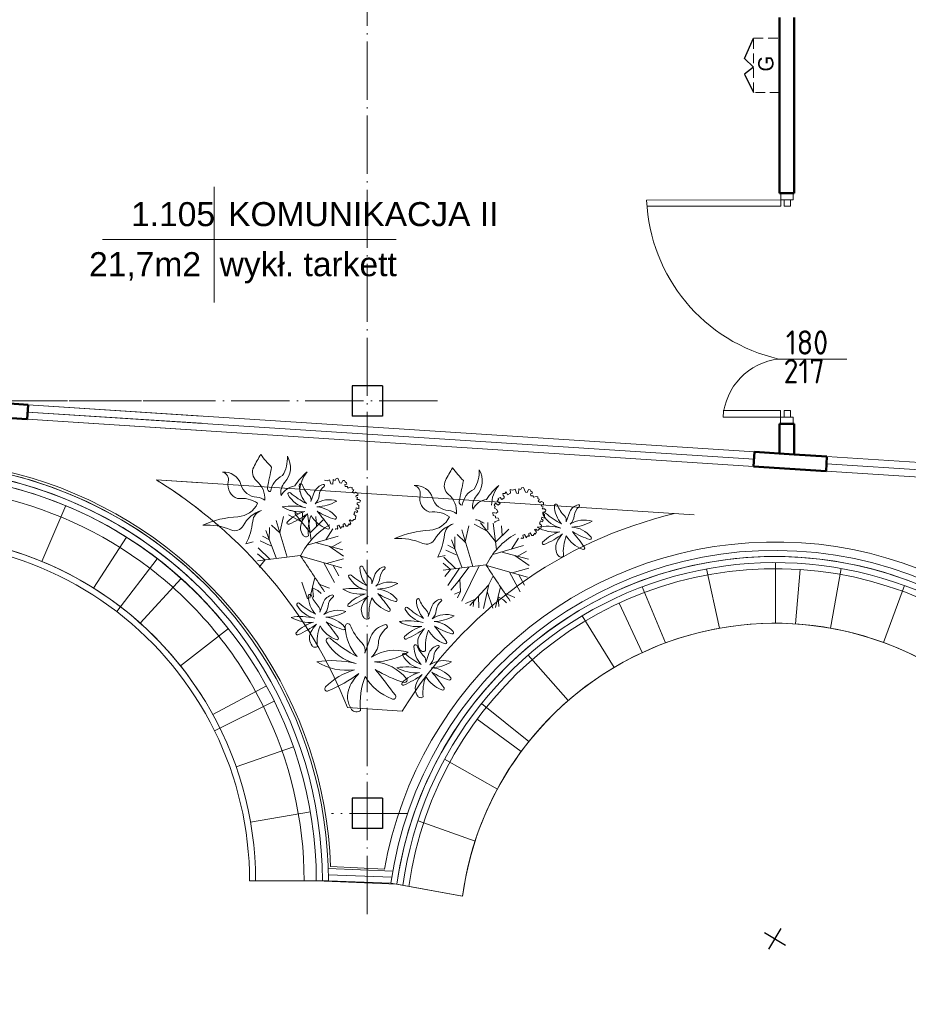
# Model space of a CAD drawing. Header units: millimetres. Extents: x -642 to 14033, y 1994 to 13520.
# Tile 22 of 72: x 5967 to 6699, y 5880 to 6692. Entities that reach past the tile are written whole.
import ezdxf

# ---------------------------------------------------------------- set-up
doc = ezdxf.new("R2010")
doc.units = ezdxf.units.MM
doc.linetypes.add('ACAD_ISO04W100', pattern=[30.5, 24, -3, 0.5, -3])
doc.linetypes.add('KRESKOWA_X2', pattern=[12, 8, -4])
for name, color, linetype, lineweight in [('drzwi', 140, 'Continuous', 13), ('meble2', 200, 'Continuous', 13), ('opisy drzwi', 40, 'Continuous', 13), ('opisy pom', 3, 'Continuous', 18), ('symetria', 7, 'ACAD_ISO04W100', 9), ('słupy', 2, 'Continuous', 30), ('ściana', 4, 'Continuous', 50)]:
    doc.layers.add(name, color=color, linetype=linetype, lineweight=lineweight)
doc.styles.add('ISO', font='isocp.shx')
doc.styles.add('SYSTEM', font='TXT')

msp = doc.modelspace()

# ---------------------------------------------------------------- linework, layer by layer
for p, q in [((6580.78, 5939.33), (6597.92, 5929.03)), ((6580.78, 5939.33), (6597.92, 5929.03)), ((6584.2, 5925.61), (6594.5, 5942.76)), ((6584.2, 5925.61), (6594.5, 5942.76))]:
    msp.add_line(p, q)
for points in [[(6571.66, 6652.43), (6564.13, 6659.64), (6571.66, 6676.42)], [(6571.66, 6652.43), (6564.13, 6659.64), (6571.66, 6676.42)], [(6571.66, 6652.43), (6564.13, 6646.64), (6571.66, 6631.64)], [(6571.66, 6652.43), (6564.13, 6646.64), (6571.66, 6631.64)]]:
    msp.add_lwpolyline(points)
at = {"layer": 'drzwi'}
for points in [[(6594, 6543.21, 0), (6594, 6548.59, 0), (6604.36, 6548.59, 0), (6604.36, 6543.21, 0), (6594, 6543.21, 0)], [(6594, 6543.21, 0), (6594, 6548.59, 0), (6604.36, 6548.59, 0), (6604.36, 6543.21, 0), (6594, 6543.21, 0)], [(6483.46, 6542.86, 0), (6594, 6543.21, 0)], [(6483.46, 6542.86, 0), (6594, 6543.21, 0)], [(6594, 6543.21, 0), (6594, 6537.82, 0), (6484.55, 6537.95, 0)], [(6594, 6543.21, 0), (6594, 6537.82, 0), (6484.55, 6537.95, 0)], [(6602.21, 6543.21, 0), (6602.21, 6537.82, 0), (6596.83, 6537.82, 0), (6596.83, 6543.21, 0), (6602.21, 6543.21, 0)], [(6602.21, 6543.21, 0), (6602.21, 6537.82, 0), (6596.83, 6537.82, 0), (6596.83, 6543.21, 0), (6602.21, 6543.21, 0)], [(6593.97, 6364, 0), (6593.97, 6369.38, 0), (6546.44, 6369.39, 0)], [(6593.97, 6364, 0), (6593.97, 6369.38, 0), (6546.44, 6369.39, 0)], [(6602.18, 6364, 0), (6602.18, 6369.38, 0), (6596.8, 6369.38, 0), (6596.8, 6364, 0), (6602.18, 6364, 0)], [(6602.18, 6364, 0), (6602.18, 6369.38, 0), (6596.8, 6369.38, 0), (6596.8, 6364, 0), (6602.18, 6364, 0)], [(6546.44, 6364.01, 0), (6593.97, 6364, 0)], [(6546.44, 6364.01, 0), (6593.97, 6364, 0)], [(6593.97, 6364, 0), (6593.97, 6358.62, 0), (6604.33, 6358.62, 0), (6604.33, 6364, 0), (6593.97, 6364, 0)], [(6593.97, 6364, 0), (6593.97, 6358.62, 0), (6604.33, 6358.62, 0), (6604.33, 6364, 0), (6593.97, 6364, 0)]]:
    msp.add_polyline3d(points, dxfattribs=at)
for centre, radius, start, end in [((6623.56, 6548.6), 140.22, 182.34347, 257.19204), ((6623.56, 6548.6), 140.22, 182.34347, 257.19204), ((6598.14, 6360.36), 51.82, 96.27652, 175.95986), ((6598.14, 6360.36), 51.82, 96.27652, 175.95986)]:
    msp.add_arc(centre, radius, start, end, dxfattribs=at)
at = {"layer": 'meble2'}
for p, q in [((6079.36, 6312.22), (6116.55, 6309.81)), ((6079.36, 6312.22), (6522.56, 6283.46)), ((6079.36, 6312.22), (6522.56, 6283.46)), ((5984.87, 6245.13), (6004.61, 6291.07)), ((5984.87, 6245.13), (6004.61, 6291.07)), ((6027.53, 6223.16), (6054.78, 6265.09)), ((6027.53, 6223.16), (6054.78, 6265.09)), ((6046.65, 6203.74), (6080.13, 6247.37)), ((6046.65, 6203.74), (6080.13, 6247.37)), ((6589.68, 6194.18), (6589.74, 6244.18)), ((6635.13, 6190.12), (6643.93, 6239.34)), ((6543.68, 6190.14), (6532.78, 6238.98)), ((6606.22, 6193.64), (6610.1, 6238.48)), ((6066.03, 6194.23), (6099.8, 6231.11)), ((6066.03, 6194.23), (6099.8, 6231.11)), ((6498.92, 6177.95), (6479.9, 6224.22)), ((6678.86, 6178.29), (6696.07, 6225.23)), ((6479.75, 6169.95), (6460.78, 6210.76)), ((6456.74, 6157.82), (6430.41, 6200.34)), ((6099.14, 6159.19), (6138.71, 6189.77)), ((6099.14, 6159.19), (6116.55, 6172.64)), ((6418.8, 6130.43), (6385.7, 6167.91)), ((6125.94, 6118.95), (6170.01, 6142.56)), ((6127.26, 6105.59), (6176.58, 6129.94)), ((6127.26, 6105.59), (6176.58, 6129.94)), ((6386.35, 6096.63), (6347.41, 6128.01)), ((6236.88, 6124.63), (6282.04, 6121.7)), ((6236.88, 6124.63), (6282.04, 6121.7)), ((6380.12, 6088.53), (6343.9, 6115.24)), ((6145.14, 6075.92), (6192.33, 6092.45)), ((6360.48, 6057.55), (6316.9, 6082.07)), ((6157, 6030.27), (6206.27, 6038.8)), ((6342.11, 6014.64), (6295.02, 6031.49)), ((6221.02, 5991.98), (6274.23, 5989.88)), ((6222.97, 5993.65), (6267.42, 5991.54)), ((6156.18, 5981.93), (6211.18, 5981.96)), ((6161.18, 5981.93), (6221.18, 5981.96)), ((6211.18, 5981.96), (6277.56, 5979.05)), ((6221.14, 5986.97), (6273.39, 5984.91)), ((6221.18, 5981.96), (6272.64, 5979.93)), ((6272.64, 5979.93), (6331.73, 5969.3)), ((6277.56, 5979.05), (6331.73, 5969.3))]:
    msp.add_line(p, q, dxfattribs=at)
for points in [[(6159.26, 6261.16), (6153.15, 6259.64, 0.094992), (6158.74, 6278.26, -0.303485), (6166.03, 6287.06, 0.194884), (6150.92, 6274.56, -0.388713), (6140.81, 6271.05, 0.119525), (6117.61, 6275.01, -0.091751), (6146.58, 6281.97, 0.279015), (6162.8, 6293, 0.186358), (6146.35, 6296.89, -0.389952), (6138.65, 6310.7, 0.404658), (6133.9, 6318.75, -0.35577), (6148.94, 6308.52, 0.319421), (6162.27, 6298.11, -0.175676), (6168.67, 6295.46, 0.243064), (6161.92, 6311.5, -0.349364), (6159.58, 6322.9, -0.02165), (6165.46, 6333.35, 0.039717), (6174.32, 6322.83, -0.003176), (6170.85, 6305.74, 0.475676), (6173.38, 6302.62, -0.244452), (6183.31, 6315.83, 0.158061), (6187.31, 6331.8, -0.333448), (6185.19, 6310.3, 0.242288), (6182.19, 6299.32, -0.228086), (6193.42, 6307.36, -0.060423), (6203.53, 6318.86, 0.178269), (6197.64, 6302.42, 0.559647)], [(6159.26, 6261.16), (6153.15, 6259.64, 0.094992), (6158.74, 6278.26, -0.303485), (6166.03, 6287.06, 0.194884), (6150.92, 6274.56, -0.388713), (6140.81, 6271.05, 0.119525), (6117.61, 6275.01, -0.091751), (6146.58, 6281.97, 0.279015), (6162.8, 6293, 0.186358), (6146.35, 6296.89, -0.389952), (6138.65, 6310.7, 0.404658), (6133.9, 6318.75, -0.35577), (6148.94, 6308.52, 0.319421), (6162.27, 6298.11, -0.175676), (6168.67, 6295.46, 0.243064), (6161.92, 6311.5, -0.349364), (6159.58, 6322.9, -0.02165), (6165.46, 6333.35, 0.039717), (6174.32, 6322.83, -0.003176), (6170.85, 6305.74, 0.475676), (6173.38, 6302.62, -0.244452), (6183.31, 6315.83, 0.158061), (6187.31, 6331.8, -0.333448), (6185.19, 6310.3, 0.242288), (6182.19, 6299.32, -0.228086), (6193.42, 6307.36, -0.060423), (6203.53, 6318.86, 0.178269), (6197.64, 6302.42, 0.559647)], [(6317.35, 6250.08), (6311.24, 6248.56, 0.094992), (6316.83, 6267.18, -0.303485), (6324.12, 6275.98, 0.194884), (6309.01, 6263.48, -0.388713), (6298.9, 6259.97, 0.119525), (6275.7, 6263.92, -0.091751), (6304.67, 6270.89, 0.279015), (6320.89, 6281.92, 0.186358), (6304.44, 6285.81, -0.389952), (6296.74, 6299.62, 0.404658), (6291.99, 6307.67, -0.35577), (6307.02, 6297.44, 0.319421), (6320.36, 6287.03, -0.175676), (6326.76, 6284.38, 0.243064), (6320.01, 6300.42, -0.349364), (6317.66, 6311.82, -0.02165), (6323.54, 6322.27, 0.039717), (6332.41, 6311.74, -0.003176), (6328.94, 6294.65, 0.475676), (6331.47, 6291.54, -0.244452), (6341.4, 6304.75, 0.158061), (6345.4, 6320.72, -0.333448), (6343.28, 6299.22, 0.242288), (6340.28, 6288.24, -0.228086), (6351.5, 6296.28, -0.060423), (6361.61, 6307.78, 0.178269), (6355.73, 6291.34, 0.559647)], [(6317.35, 6250.08), (6311.24, 6248.56, 0.094992), (6316.83, 6267.18, -0.303485), (6324.12, 6275.98, 0.194884), (6309.01, 6263.48, -0.388713), (6298.9, 6259.97, 0.119525), (6275.7, 6263.92, -0.091751), (6304.67, 6270.89, 0.279015), (6320.89, 6281.92, 0.186358), (6304.44, 6285.81, -0.389952), (6296.74, 6299.62, 0.404658), (6291.99, 6307.67, -0.35577), (6307.02, 6297.44, 0.319421), (6320.36, 6287.03, -0.175676), (6326.76, 6284.38, 0.243064), (6320.01, 6300.42, -0.349364), (6317.66, 6311.82, -0.02165), (6323.54, 6322.27, 0.039717), (6332.41, 6311.74, -0.003176), (6328.94, 6294.65, 0.475676), (6331.47, 6291.54, -0.244452), (6341.4, 6304.75, 0.158061), (6345.4, 6320.72, -0.333448), (6343.28, 6299.22, 0.242288), (6340.28, 6288.24, -0.228086), (6351.5, 6296.28, -0.060423), (6361.61, 6307.78, 0.178269), (6355.73, 6291.34, 0.559647)], [(6196.6, 6284.29, -0.099813), (6193.39, 6286.07, 0.159643), (6189.46, 6287.09, -0.312063)], [(6196.6, 6284.29, -0.099813), (6193.39, 6286.07, 0.159643), (6189.46, 6287.09, -0.312063)], [(6222.38, 6275.28, 0.153937), (6198.28, 6249.73, 0.007048), (6218.03, 6220.08, 0.283025)], [(6222.38, 6275.28, 0.153937), (6198.28, 6249.73, 0.007048), (6218.03, 6220.08, 0.283025)], [(6349.6, 6276.61, -0.099813), (6346.39, 6278.4, 0.159643), (6342.45, 6279.42, -0.312063)], [(6349.6, 6276.61, -0.099813), (6346.39, 6278.4, 0.159643), (6342.45, 6279.42, -0.312063)], [(6375.38, 6267.6, 0.153937), (6351.27, 6242.06, 0.007048), (6371.03, 6212.4, 0.283025)], [(6375.38, 6267.6, 0.153937), (6351.27, 6242.06, 0.007048), (6371.03, 6212.4, 0.283025)]]:
    msp.add_lwpolyline(points, format="xyb", dxfattribs=at)
for points in [[(6218.06, 6312.12), (6220.02, 6311.48), (6222.04, 6312.43), (6223.09, 6309.1), (6224.74, 6308.83), (6225.16, 6312.54), (6226.78, 6311.93), (6227.44, 6313.33), (6228.92, 6313.7), (6230.7, 6309.75), (6231.99, 6309.51), (6233.08, 6311.92), (6234.46, 6311.81), (6234.99, 6310.6), (6236.18, 6309.88), (6236.31, 6308.9), (6234.83, 6308.53), (6235.04, 6306.78), (6236.71, 6306.86), (6237.58, 6305.62), (6239.3, 6306.38), (6240.86, 6305.98), (6240.76, 6304.61), (6242.03, 6304.02), (6241.92, 6303.55), (6241.15, 6302.57), (6242.45, 6301.43), (6243.7, 6302.3), (6245.36, 6301.48), (6245.42, 6299.47), (6244.04, 6299.57), (6243.88, 6298.41), (6245.28, 6297.75), (6244.46, 6296.08), (6246.26, 6296.08), (6247.51, 6295.15), (6247.14, 6293.93), (6244.81, 6293.35), (6244.86, 6292.24), (6246.24, 6291.23), (6246.23, 6288.53), (6244.14, 6289.25), (6243.88, 6287.61), (6245.33, 6286.73), (6244.62, 6285.54), (6243.08, 6286.28), (6242.42, 6284.88), (6242.68, 6284.72), (6242.05, 6283.66), (6243.9, 6282.55), (6243.27, 6279.69), (6242.23, 6279.77), (6240.96, 6278.55), (6240.06, 6278.56), (6239.08, 6279.32), (6238.15, 6278.98), (6239.72, 6276.78), (6238.76, 6275.19), (6238.28, 6276.2), (6236.88, 6274.16), (6235.85, 6274.24), (6234.55, 6276.28), (6233.33, 6275.76), (6233.31, 6274.51), (6233.86, 6273.64), (6232.06, 6273.64), (6231.4, 6272.24), (6229.73, 6274.86), (6228.46, 6274.54), (6228.93, 6272.64), (6228.3, 6271.58), (6227.37, 6272.13), (6227.08, 6271.51)], [(6218.06, 6312.12), (6220.02, 6311.48), (6222.04, 6312.43), (6223.09, 6309.1), (6224.74, 6308.83), (6225.16, 6312.54), (6226.78, 6311.93), (6227.44, 6313.33), (6228.92, 6313.7), (6230.7, 6309.75), (6231.99, 6309.51), (6233.08, 6311.92), (6234.46, 6311.81), (6234.99, 6310.6), (6236.18, 6309.88), (6236.31, 6308.9), (6234.83, 6308.53), (6235.04, 6306.78), (6236.71, 6306.86), (6237.58, 6305.62), (6239.3, 6306.38), (6240.86, 6305.98), (6240.76, 6304.61), (6242.03, 6304.02), (6241.92, 6303.55), (6241.15, 6302.57), (6242.45, 6301.43), (6243.7, 6302.3), (6245.36, 6301.48), (6245.42, 6299.47), (6244.04, 6299.57), (6243.88, 6298.41), (6245.28, 6297.75), (6244.46, 6296.08), (6246.26, 6296.08), (6247.51, 6295.15), (6247.14, 6293.93), (6244.81, 6293.35), (6244.86, 6292.24), (6246.24, 6291.23), (6246.23, 6288.53), (6244.14, 6289.25), (6243.88, 6287.61), (6245.33, 6286.73), (6244.62, 6285.54), (6243.08, 6286.28), (6242.42, 6284.88), (6242.68, 6284.72), (6242.05, 6283.66), (6243.9, 6282.55), (6243.27, 6279.69), (6242.23, 6279.77), (6240.96, 6278.55), (6240.06, 6278.56), (6239.08, 6279.32), (6238.15, 6278.98), (6239.72, 6276.78), (6238.76, 6275.19), (6238.28, 6276.2), (6236.88, 6274.16), (6235.85, 6274.24), (6234.55, 6276.28), (6233.33, 6275.76), (6233.31, 6274.51), (6233.86, 6273.64), (6232.06, 6273.64), (6231.4, 6272.24), (6229.73, 6274.86), (6228.46, 6274.54), (6228.93, 6272.64), (6228.3, 6271.58), (6227.37, 6272.13), (6227.08, 6271.51)], [(6358.62, 6277.16), (6358.13, 6277.82), (6361.89, 6278.98), (6361.12, 6280.71), (6358.79, 6281.03), (6358.77, 6282.48), (6356.86, 6282.91), (6356.78, 6285.48), (6359.51, 6284.92), (6360.83, 6285.92), (6360.01, 6287.86), (6358.16, 6288.97), (6358.61, 6290.32), (6357.87, 6291.48), (6358.95, 6292.99), (6361.13, 6291.51), (6362.69, 6292.91), (6360.33, 6294.69), (6361.34, 6296.06), (6361.21, 6297.04), (6362.85, 6297.68), (6363.99, 6296.27), (6366.03, 6297.57), (6365.97, 6298.68), (6365.13, 6299.37), (6364.84, 6300.98), (6366.5, 6301.06), (6367.64, 6302.36), (6368.91, 6299.97), (6371.38, 6301.37), (6371.06, 6304.45)], [(6358.62, 6277.16), (6358.13, 6277.82), (6361.89, 6278.98), (6361.12, 6280.71), (6358.79, 6281.03), (6358.77, 6282.48), (6356.86, 6282.91), (6356.78, 6285.48), (6359.51, 6284.92), (6360.83, 6285.92), (6360.01, 6287.86), (6358.16, 6288.97), (6358.61, 6290.32), (6357.87, 6291.48), (6358.95, 6292.99), (6361.13, 6291.51), (6362.69, 6292.91), (6360.33, 6294.69), (6361.34, 6296.06), (6361.21, 6297.04), (6362.85, 6297.68), (6363.99, 6296.27), (6366.03, 6297.57), (6365.97, 6298.68), (6365.13, 6299.37), (6364.84, 6300.98), (6366.5, 6301.06), (6367.64, 6302.36), (6368.91, 6299.97), (6371.38, 6301.37), (6371.06, 6304.45)], [(6371.06, 6304.45), (6373.02, 6303.81), (6375.03, 6304.76), (6376.09, 6301.42), (6377.73, 6301.16), (6378.16, 6304.86), (6379.77, 6304.25), (6380.44, 6305.65), (6381.92, 6306.02), (6383.69, 6302.08), (6384.99, 6301.84), (6386.08, 6304.25), (6387.45, 6304.14), (6387.98, 6302.92), (6389.18, 6302.2), (6389.31, 6301.23), (6387.82, 6300.86), (6388.04, 6299.11), (6389.7, 6299.19), (6390.58, 6297.94), (6392.3, 6298.71), (6393.86, 6298.31), (6393.76, 6296.93), (6395.03, 6296.35), (6394.92, 6295.87), (6394.15, 6294.89), (6395.45, 6293.75), (6396.69, 6294.63), (6398.36, 6293.8), (6398.41, 6291.79), (6397.04, 6291.9), (6396.88, 6290.73), (6398.28, 6290.07), (6397.46, 6288.4), (6399.26, 6288.4), (6400.51, 6287.47), (6400.13, 6286.26), (6397.8, 6285.68), (6397.86, 6284.56), (6399.23, 6283.56), (6399.23, 6280.86), (6397.14, 6281.57), (6396.87, 6279.93), (6398.33, 6279.06), (6397.62, 6277.87), (6396.08, 6278.61), (6395.42, 6277.21), (6395.68, 6277.05), (6395.05, 6275.99), (6396.9, 6274.88), (6396.26, 6272.02), (6395.23, 6272.1), (6393.96, 6270.88), (6393.06, 6270.88), (6392.08, 6271.65), (6391.15, 6271.31), (6392.71, 6269.11), (6391.76, 6267.52), (6391.28, 6268.53), (6389.88, 6266.49), (6388.85, 6266.57), (6387.55, 6268.61), (6386.33, 6268.08), (6386.3, 6266.84), (6386.86, 6265.96), (6385.06, 6265.96), (6384.4, 6264.56), (6382.73, 6267.18), (6381.46, 6266.87), (6381.93, 6264.96), (6381.3, 6263.9), (6380.37, 6264.46), (6380.07, 6263.83)], [(6371.06, 6304.45), (6373.02, 6303.81), (6375.03, 6304.76), (6376.09, 6301.42), (6377.73, 6301.16), (6378.16, 6304.86), (6379.77, 6304.25), (6380.44, 6305.65), (6381.92, 6306.02), (6383.69, 6302.08), (6384.99, 6301.84), (6386.08, 6304.25), (6387.45, 6304.14), (6387.98, 6302.92), (6389.18, 6302.2), (6389.31, 6301.23), (6387.82, 6300.86), (6388.04, 6299.11), (6389.7, 6299.19), (6390.58, 6297.94), (6392.3, 6298.71), (6393.86, 6298.31), (6393.76, 6296.93), (6395.03, 6296.35), (6394.92, 6295.87), (6394.15, 6294.89), (6395.45, 6293.75), (6396.69, 6294.63), (6398.36, 6293.8), (6398.41, 6291.79), (6397.04, 6291.9), (6396.88, 6290.73), (6398.28, 6290.07), (6397.46, 6288.4), (6399.26, 6288.4), (6400.51, 6287.47), (6400.13, 6286.26), (6397.8, 6285.68), (6397.86, 6284.56), (6399.23, 6283.56), (6399.23, 6280.86), (6397.14, 6281.57), (6396.87, 6279.93), (6398.33, 6279.06), (6397.62, 6277.87), (6396.08, 6278.61), (6395.42, 6277.21), (6395.68, 6277.05), (6395.05, 6275.99), (6396.9, 6274.88), (6396.26, 6272.02), (6395.23, 6272.1), (6393.96, 6270.88), (6393.06, 6270.88), (6392.08, 6271.65), (6391.15, 6271.31), (6392.71, 6269.11), (6391.76, 6267.52), (6391.28, 6268.53), (6389.88, 6266.49), (6388.85, 6266.57), (6387.55, 6268.61), (6386.33, 6268.08), (6386.3, 6266.84), (6386.86, 6265.96), (6385.06, 6265.96), (6384.4, 6264.56), (6382.73, 6267.18), (6381.46, 6266.87), (6381.93, 6264.96), (6381.3, 6263.9), (6380.37, 6264.46), (6380.07, 6263.83)], [(6181, 6269.06), (6184.04, 6282.02)], [(6181, 6269.06), (6184.04, 6282.02)], [(6199.02, 6277.79), (6188.2, 6283.51)], [(6199.02, 6277.79), (6188.2, 6283.51)], [(6205.96, 6269.17), (6193.52, 6284.61)], [(6205.96, 6269.17), (6193.52, 6284.61)], [(6199.48, 6278.72), (6199.68, 6284.87)], [(6199.48, 6278.72), (6199.68, 6284.87)], [(6206.82, 6262.66), (6203.93, 6284.42)], [(6206.82, 6262.66), (6203.93, 6284.42)], [(6211.41, 6274.09), (6210.81, 6282.14)], [(6211.41, 6274.09), (6210.81, 6282.14)], [(6172.45, 6262.93), (6172.49, 6273.17)], [(6172.45, 6262.93), (6172.49, 6273.17)], [(6181.28, 6268.32), (6174.31, 6274.96)], [(6181.28, 6268.32), (6174.31, 6274.96)], [(6187.1, 6248.52), (6178.12, 6278.77)], [(6187.1, 6248.52), (6178.12, 6278.77)], [(6206.02, 6268.73), (6216.8, 6279.45)], [(6206.02, 6268.73), (6216.8, 6279.45)], [(6219.12, 6262.94), (6224.85, 6271.92)], [(6219.12, 6262.94), (6224.85, 6271.92)], [(6334, 6261.39), (6337.04, 6274.34)], [(6334, 6261.39), (6337.04, 6274.34)], [(6352.01, 6270.12), (6341.2, 6275.83)], [(6352.01, 6270.12), (6341.2, 6275.83)], [(6358.95, 6261.5), (6346.52, 6276.94)], [(6358.95, 6261.5), (6346.52, 6276.94)], [(6352.48, 6271.05), (6352.68, 6277.2)], [(6352.48, 6271.05), (6352.68, 6277.2)], [(6359.82, 6254.99), (6356.93, 6276.75)], [(6359.82, 6254.99), (6356.93, 6276.75)], [(6359.01, 6261.05), (6369.79, 6271.77)], [(6359.01, 6261.05), (6369.79, 6271.77)], [(6364.4, 6266.41), (6363.8, 6274.46)], [(6364.4, 6266.41), (6363.8, 6274.46)], [(6172.52, 6262.97), (6166.73, 6266.05)], [(6172.52, 6262.97), (6166.73, 6266.05)], [(6178.02, 6248.17), (6169.66, 6270.68)], [(6178.02, 6248.17), (6169.66, 6270.68)], [(6203.6, 6258.5), (6229.11, 6265.8)], [(6203.6, 6258.5), (6229.11, 6265.8)], [(6325.45, 6255.26), (6325.49, 6265.5)], [(6325.45, 6255.26), (6325.49, 6265.5)], [(6334.28, 6260.64), (6327.31, 6267.28)], [(6334.28, 6260.64), (6327.31, 6267.28)], [(6340.1, 6240.85), (6331.12, 6271.09)], [(6340.1, 6240.85), (6331.12, 6271.09)], [(6372.12, 6255.27), (6377.85, 6264.25)], [(6372.12, 6255.27), (6377.85, 6264.25)], [(6173.19, 6246.78), (6163.27, 6256.33)], [(6173.19, 6246.78), (6163.27, 6256.33)], [(6173.58, 6258.1), (6164.93, 6262.1)], [(6173.58, 6258.1), (6164.93, 6262.1)], [(6210.32, 6260.64), (6233.17, 6254.68)], [(6210.32, 6260.64), (6233.17, 6254.68)], [(6221.88, 6257.57), (6233.56, 6249.56)], [(6221.88, 6257.57), (6233.56, 6249.56)], [(6224.21, 6257.14), (6231.55, 6261.21)], [(6224.21, 6257.14), (6231.55, 6261.21)], [(6325.52, 6255.3), (6319.72, 6258.38)], [(6325.52, 6255.3), (6319.72, 6258.38)], [(6331.02, 6240.5), (6322.65, 6263)], [(6331.02, 6240.5), (6322.65, 6263)], [(6356.6, 6250.83), (6382.11, 6258.13)], [(6356.6, 6250.83), (6382.11, 6258.13)], [(6168.63, 6246.35), (6162.64, 6251.33)], [(6168.63, 6246.35), (6162.64, 6251.33)], [(6197.94, 6249.87), (6162.81, 6245.49)], [(6197.94, 6249.87), (6162.81, 6245.49)], [(6198.44, 6249.48), (6232.23, 6239.78)], [(6198.44, 6249.48), (6232.23, 6239.78)], [(6326.19, 6239.11), (6316.26, 6248.65)], [(6326.19, 6239.11), (6316.26, 6248.65)], [(6326.58, 6250.43), (6317.93, 6254.43)], [(6326.58, 6250.43), (6317.93, 6254.43)], [(6363.32, 6252.97), (6386.17, 6247.01)], [(6363.32, 6252.97), (6386.17, 6247.01)], [(6374.88, 6249.89), (6386.56, 6241.88)], [(6374.88, 6249.89), (6386.56, 6241.88)], [(6377.21, 6249.46), (6384.54, 6253.54)], [(6377.21, 6249.46), (6384.54, 6253.54)], [(6168.76, 6246.04), (6164, 6240.5)], [(6168.76, 6246.04), (6164, 6240.5)], [(6217.39, 6244.04), (6226.2, 6227.78)], [(6217.39, 6244.04), (6226.2, 6227.78)], [(6219.69, 6243.38), (6233.49, 6247.16)], [(6219.69, 6243.38), (6233.49, 6247.16)], [(6225.01, 6241.85), (6229.7, 6233.32)], [(6225.01, 6241.85), (6229.7, 6233.32)], [(6321.63, 6238.68), (6315.64, 6243.66)], [(6321.63, 6238.68), (6315.64, 6243.66)], [(6350.94, 6242.2), (6315.8, 6237.81)], [(6350.94, 6242.2), (6315.8, 6237.81)], [(6329.24, 6239.49), (6319.68, 6225.21)], [(6329.24, 6239.49), (6319.68, 6225.21)], [(6336.79, 6240.43), (6328.1, 6228.53), (6321.97, 6221.45)], [(6336.79, 6240.43), (6328.1, 6228.53), (6321.97, 6221.45)], [(6345.41, 6241.51), (6331.21, 6212.34)], [(6345.41, 6241.51), (6331.21, 6212.34)], [(6351.44, 6241.81), (6385.22, 6232.1)], [(6351.44, 6241.81), (6385.22, 6232.1)], [(6372.69, 6235.7), (6386.49, 6239.49)], [(6372.69, 6235.7), (6386.49, 6239.49)], [(6210.03, 6231.88), (6205.88, 6214.8)], [(6210.03, 6231.88), (6205.88, 6214.8)], [(6321.75, 6238.36), (6317, 6232.83)], [(6321.75, 6238.36), (6317, 6232.83)], [(6357.02, 6233.37), (6353.23, 6225.63), (6337.67, 6208.89)], [(6357.02, 6233.37), (6353.23, 6225.63), (6337.67, 6208.89)], [(6370.38, 6236.36), (6379.19, 6220.1)], [(6370.38, 6236.36), (6379.19, 6220.1)], [(6378.01, 6234.17), (6382.69, 6225.64)], [(6378.01, 6234.17), (6382.69, 6225.64)], [(6199.17, 6228.08), (6203.84, 6214.41)], [(6199.17, 6228.08), (6203.84, 6214.41)], [(6215.07, 6218.67), (6212.45, 6221.07), (6208.05, 6223.49), (6208.77, 6215.53)], [(6215.07, 6218.67), (6212.45, 6221.07), (6208.05, 6223.49), (6208.77, 6215.53)], [(6214.16, 6226.24), (6221.94, 6223.16)], [(6214.16, 6226.24), (6221.94, 6223.16)], [(6329.49, 6230.43), (6329.93, 6220.36), (6327.66, 6215.08)], [(6329.49, 6230.43), (6329.93, 6220.36), (6327.66, 6215.08)], [(6353.39, 6225.97), (6349.07, 6206.32)], [(6353.39, 6225.97), (6349.07, 6206.32)], [(6363.03, 6224.2), (6358.88, 6207.13)], [(6363.03, 6224.2), (6358.88, 6207.13)], [(6330.07, 6220.3), (6324.97, 6218.14)], [(6330.07, 6220.3), (6324.97, 6218.14)], [(6344.92, 6216.6), (6345.13, 6206.76)], [(6344.92, 6216.6), (6345.13, 6206.76)], [(6352.17, 6220.4), (6356.84, 6206.73)], [(6352.17, 6220.4), (6356.84, 6206.73)], [(6368.06, 6210.99), (6365.45, 6213.4), (6361.05, 6215.81), (6361.76, 6207.86)], [(6368.06, 6210.99), (6365.45, 6213.4), (6361.05, 6215.81), (6361.76, 6207.86)], [(6367.16, 6218.57), (6374.94, 6215.48)], [(6367.16, 6218.57), (6374.94, 6215.48)], [(6342.42, 6214), (6334.15, 6210.56)], [(6342.42, 6214), (6334.15, 6210.56)], [(6340.97, 6212.44), (6340.62, 6207.84)], [(6340.97, 6212.44), (6340.62, 6207.84)]]:
    msp.add_lwpolyline(points, dxfattribs=at)
for points in [[(6206.81, 6294.43), (6209.78, 6302.62, -0.231701), (6216.86, 6308.54, -0.816687), (6217.63, 6306.9, 0.216168), (6213.52, 6299.4, -0.191391), (6210.12, 6292.44, -0.232219), (6228.22, 6294.87, -0.121856), (6211.67, 6290.14, -0.206773), (6227.44, 6281.84, -0.642861), (6226.46, 6279.89, -0.068679), (6211.99, 6286.43, -0.013969), (6221.91, 6273.62, -0.886556), (6220.12, 6271.95, -0.178331), (6206.98, 6282.98, 0.120699), (6204.7, 6266.16, -0.442169), (6200.3, 6266.65, -0.268075), (6199.18, 6277.49, -0.090224), (6203.93, 6284.42, -0.053961), (6188.73, 6275.75, -0.828721), (6187.38, 6277.74, -0.125766), (6201.66, 6286.18, -0.16732), (6183.07, 6290.11, -0.103733), (6202.58, 6289.34, -0.214272), (6187.91, 6300.11, -0.841952), (6189.84, 6301.69, 0.059821), (6203.07, 6292.76, -0.179642), (6197.15, 6307.67, -0.689719), (6199.48, 6308.62, 0.103741), (6205.46, 6299.35, -0.261729)], [(6206.81, 6294.43), (6209.78, 6302.62, -0.231701), (6216.86, 6308.54, -0.816687), (6217.63, 6306.9, 0.216168), (6213.52, 6299.4, -0.191391), (6210.12, 6292.44, -0.232219), (6228.22, 6294.87, -0.121856), (6211.67, 6290.14, -0.206773), (6227.44, 6281.84, -0.642861), (6226.46, 6279.89, -0.068679), (6211.99, 6286.43, -0.013969), (6221.91, 6273.62, -0.886556), (6220.12, 6271.95, -0.178331), (6206.98, 6282.98, 0.120699), (6204.7, 6266.16, -0.442169), (6200.3, 6266.65, -0.268075), (6199.18, 6277.49, -0.090224), (6203.93, 6284.42, -0.053961), (6188.73, 6275.75, -0.828721), (6187.38, 6277.74, -0.125766), (6201.66, 6286.18, -0.16732), (6183.07, 6290.11, -0.103733), (6202.58, 6289.34, -0.214272), (6187.91, 6300.11, -0.841952), (6189.84, 6301.69, 0.059821), (6203.07, 6292.76, -0.179642), (6197.15, 6307.67, -0.689719), (6199.48, 6308.62, 0.103741), (6205.46, 6299.35, -0.261729)], [(6417.1, 6277.73), (6420.06, 6285.93, -0.231701), (6427.14, 6291.85, -0.816687), (6427.92, 6290.21, 0.216168), (6423.8, 6282.7, -0.191391), (6420.41, 6275.74, -0.232219), (6438.51, 6278.17, -0.121856), (6421.96, 6273.44, -0.206773), (6437.72, 6265.14, -0.642861), (6436.75, 6263.19, -0.068679), (6422.27, 6269.73, -0.013969), (6432.2, 6256.92, -0.886556), (6430.41, 6255.25, -0.178331), (6417.27, 6266.28, 0.120699), (6414.99, 6249.46, -0.442169), (6410.59, 6249.95, -0.268075), (6409.47, 6260.8, -0.090224), (6414.22, 6267.72, -0.053961), (6399.02, 6259.05, -0.828721), (6397.67, 6261.04, -0.125766), (6411.95, 6269.48, -0.16732), (6393.36, 6273.41, -0.103733), (6412.87, 6272.64, -0.214272), (6398.2, 6283.42, -0.841952), (6400.12, 6285, 0.059821), (6413.36, 6276.07, -0.179642), (6407.44, 6290.97, -0.689719), (6409.77, 6291.92, 0.103741), (6415.75, 6282.65, -0.261729)], [(6417.1, 6277.73), (6420.06, 6285.93, -0.231701), (6427.14, 6291.85, -0.816687), (6427.92, 6290.21, 0.216168), (6423.8, 6282.7, -0.191391), (6420.41, 6275.74, -0.232219), (6438.51, 6278.17, -0.121856), (6421.96, 6273.44, -0.206773), (6437.72, 6265.14, -0.642861), (6436.75, 6263.19, -0.068679), (6422.27, 6269.73, -0.013969), (6432.2, 6256.92, -0.886556), (6430.41, 6255.25, -0.178331), (6417.27, 6266.28, 0.120699), (6414.99, 6249.46, -0.442169), (6410.59, 6249.95, -0.268075), (6409.47, 6260.8, -0.090224), (6414.22, 6267.72, -0.053961), (6399.02, 6259.05, -0.828721), (6397.67, 6261.04, -0.125766), (6411.95, 6269.48, -0.16732), (6393.36, 6273.41, -0.103733), (6412.87, 6272.64, -0.214272), (6398.2, 6283.42, -0.841952), (6400.12, 6285, 0.059821), (6413.36, 6276.07, -0.179642), (6407.44, 6290.97, -0.689719), (6409.77, 6291.92, 0.103741), (6415.75, 6282.65, -0.261729)], [(6256.87, 6226.59), (6259.83, 6234.78, -0.231701), (6266.91, 6240.7, -0.816687), (6267.69, 6239.06, 0.216168), (6263.57, 6231.56, -0.191391), (6260.18, 6224.6, -0.232219), (6278.28, 6227.03, -0.121856), (6261.73, 6222.3, -0.206773), (6277.49, 6214, -0.642861), (6276.51, 6212.04, -0.068679), (6262.04, 6218.59, -0.013969), (6271.97, 6205.78, -0.886556), (6270.18, 6204.11, -0.178331), (6257.04, 6215.14, 0.120699), (6254.76, 6198.31, -0.442169), (6250.36, 6198.81, -0.268075), (6249.24, 6209.65, -0.090224), (6253.99, 6216.58, -0.053961), (6238.79, 6207.91, -0.828721), (6237.44, 6209.89, -0.125766), (6251.71, 6218.34, -0.16732), (6233.13, 6222.27, -0.103733), (6252.64, 6221.5, -0.214272), (6237.97, 6232.27, -0.841952), (6239.89, 6233.85, 0.059821), (6253.13, 6224.92, -0.179642), (6247.2, 6239.83, -0.689719), (6249.54, 6240.77, 0.103741), (6255.52, 6231.51, -0.261729)], [(6256.87, 6226.59), (6259.83, 6234.78, -0.231701), (6266.91, 6240.7, -0.816687), (6267.69, 6239.06, 0.216168), (6263.57, 6231.56, -0.191391), (6260.18, 6224.6, -0.232219), (6278.28, 6227.03, -0.121856), (6261.73, 6222.3, -0.206773), (6277.49, 6214, -0.642861), (6276.51, 6212.04, -0.068679), (6262.04, 6218.59, -0.013969), (6271.97, 6205.78, -0.886556), (6270.18, 6204.11, -0.178331), (6257.04, 6215.14, 0.120699), (6254.76, 6198.31, -0.442169), (6250.36, 6198.81, -0.268075), (6249.24, 6209.65, -0.090224), (6253.99, 6216.58, -0.053961), (6238.79, 6207.91, -0.828721), (6237.44, 6209.89, -0.125766), (6251.71, 6218.34, -0.16732), (6233.13, 6222.27, -0.103733), (6252.64, 6221.5, -0.214272), (6237.97, 6232.27, -0.841952), (6239.89, 6233.85, 0.059821), (6253.13, 6224.92, -0.179642), (6247.2, 6239.83, -0.689719), (6249.54, 6240.77, 0.103741), (6255.52, 6231.51, -0.261729)], [(6214.16, 6203.36), (6217.13, 6211.55, -0.231701), (6224.21, 6217.47, -0.816687), (6224.98, 6215.83, 0.216168), (6220.87, 6208.33, -0.191391), (6217.47, 6201.37, -0.232219), (6235.57, 6203.8, -0.121856), (6219.02, 6199.07, -0.206773), (6234.79, 6190.77, -0.642861), (6233.81, 6188.82, -0.068679), (6219.34, 6195.36, -0.013969), (6229.26, 6182.55, -0.886556), (6227.48, 6180.88, -0.178331), (6214.33, 6191.91, 0.120699), (6212.05, 6175.09, -0.442169), (6207.65, 6175.58, -0.268075), (6206.53, 6186.42, -0.090224), (6211.28, 6193.35, -0.053961), (6196.09, 6184.68, -0.828721), (6194.73, 6186.67, -0.125766), (6209.01, 6195.11, -0.16732), (6190.42, 6199.04, -0.103733), (6209.93, 6198.27, -0.214272), (6195.26, 6209.04, -0.841952), (6197.19, 6210.62, 0.059821), (6210.42, 6201.69, -0.179642), (6204.5, 6216.6, -0.689719), (6206.83, 6217.55, 0.103741), (6212.81, 6208.28, -0.261729)], [(6214.16, 6203.36), (6217.13, 6211.55, -0.231701), (6224.21, 6217.47, -0.816687), (6224.98, 6215.83, 0.216168), (6220.87, 6208.33, -0.191391), (6217.47, 6201.37, -0.232219), (6235.57, 6203.8, -0.121856), (6219.02, 6199.07, -0.206773), (6234.79, 6190.77, -0.642861), (6233.81, 6188.82, -0.068679), (6219.34, 6195.36, -0.013969), (6229.26, 6182.55, -0.886556), (6227.48, 6180.88, -0.178331), (6214.33, 6191.91, 0.120699), (6212.05, 6175.09, -0.442169), (6207.65, 6175.58, -0.268075), (6206.53, 6186.42, -0.090224), (6211.28, 6193.35, -0.053961), (6196.09, 6184.68, -0.828721), (6194.73, 6186.67, -0.125766), (6209.01, 6195.11, -0.16732), (6190.42, 6199.04, -0.103733), (6209.93, 6198.27, -0.214272), (6195.26, 6209.04, -0.841952), (6197.19, 6210.62, 0.059821), (6210.42, 6201.69, -0.179642), (6204.5, 6216.6, -0.689719), (6206.83, 6217.55, 0.103741), (6212.81, 6208.28, -0.261729)], [(6303.39, 6199.86), (6306.36, 6208.06, -0.231701), (6313.44, 6213.98, -0.816687), (6314.22, 6212.34, 0.216168), (6310.1, 6204.83, -0.191391), (6306.7, 6197.87, -0.232219), (6324.8, 6200.3, -0.121856), (6308.26, 6195.57, -0.206773), (6324.02, 6187.27, -0.642861), (6323.04, 6185.32, -0.068679), (6308.57, 6191.86, -0.013969), (6318.49, 6179.05, -0.886556), (6316.71, 6177.38, -0.178331), (6303.56, 6188.41, 0.120699), (6301.28, 6171.59, -0.442169), (6296.88, 6172.08, -0.268075), (6295.76, 6182.93, -0.090224), (6300.51, 6189.85, -0.053961), (6285.32, 6181.18, -0.828721), (6283.97, 6183.17, -0.125766), (6298.24, 6191.61, -0.16732), (6279.65, 6195.54, -0.103733), (6299.16, 6194.77, -0.214272), (6284.49, 6205.55, -0.841952), (6286.42, 6207.13, 0.059821), (6299.65, 6198.2, -0.179642), (6293.73, 6213.1, -0.689719), (6296.06, 6214.05, 0.103741), (6302.04, 6204.78, -0.261729)], [(6303.39, 6199.86), (6306.36, 6208.06, -0.231701), (6313.44, 6213.98, -0.816687), (6314.22, 6212.34, 0.216168), (6310.1, 6204.83, -0.191391), (6306.7, 6197.87, -0.232219), (6324.8, 6200.3, -0.121856), (6308.26, 6195.57, -0.206773), (6324.02, 6187.27, -0.642861), (6323.04, 6185.32, -0.068679), (6308.57, 6191.86, -0.013969), (6318.49, 6179.05, -0.886556), (6316.71, 6177.38, -0.178331), (6303.56, 6188.41, 0.120699), (6301.28, 6171.59, -0.442169), (6296.88, 6172.08, -0.268075), (6295.76, 6182.93, -0.090224), (6300.51, 6189.85, -0.053961), (6285.32, 6181.18, -0.828721), (6283.97, 6183.17, -0.125766), (6298.24, 6191.61, -0.16732), (6279.65, 6195.54, -0.103733), (6299.16, 6194.77, -0.214272), (6284.49, 6205.55, -0.841952), (6286.42, 6207.13, 0.059821), (6299.65, 6198.2, -0.179642), (6293.73, 6213.1, -0.689719), (6296.06, 6214.05, 0.103741), (6302.04, 6204.78, -0.261729)], [(6251.18, 6169.48), (6256.12, 6183.14, -0.231701), (6267.92, 6193.01, -0.816687), (6269.21, 6190.27, 0.216168), (6262.35, 6177.77, -0.191391), (6256.69, 6166.17, -0.232219), (6286.85, 6170.22, -0.121856), (6259.28, 6162.33, -0.206773), (6285.55, 6148.5, -0.642861), (6283.92, 6145.24, -0.068679), (6259.8, 6156.15, -0.013969), (6276.34, 6134.8, -0.886556), (6273.37, 6132.02, -0.178331), (6251.46, 6150.4, 0.120699), (6247.66, 6122.36, -0.442169), (6240.32, 6123.18, -0.268075), (6238.46, 6141.26, -0.090224), (6246.37, 6152.81, -0.053961), (6221.05, 6138.35, -0.828721), (6218.8, 6141.66, -0.125766), (6242.59, 6155.73, -0.16732), (6211.61, 6162.28, -0.103733), (6244.12, 6161.01, -0.214272), (6219.67, 6178.96, -0.841952), (6222.89, 6181.59, 0.059821), (6244.94, 6166.71, -0.179642), (6235.07, 6191.55, -0.689719), (6238.95, 6193.13, 0.103741), (6248.92, 6177.68, -0.261729)], [(6251.18, 6169.48), (6256.12, 6183.14, -0.231701), (6267.92, 6193.01, -0.816687), (6269.21, 6190.27, 0.216168), (6262.35, 6177.77, -0.191391), (6256.69, 6166.17, -0.232219), (6286.85, 6170.22, -0.121856), (6259.28, 6162.33, -0.206773), (6285.55, 6148.5, -0.642861), (6283.92, 6145.24, -0.068679), (6259.8, 6156.15, -0.013969), (6276.34, 6134.8, -0.886556), (6273.37, 6132.02, -0.178331), (6251.46, 6150.4, 0.120699), (6247.66, 6122.36, -0.442169), (6240.32, 6123.18, -0.268075), (6238.46, 6141.26, -0.090224), (6246.37, 6152.81, -0.053961), (6221.05, 6138.35, -0.828721), (6218.8, 6141.66, -0.125766), (6242.59, 6155.73, -0.16732), (6211.61, 6162.28, -0.103733), (6244.12, 6161.01, -0.214272), (6219.67, 6178.96, -0.841952), (6222.89, 6181.59, 0.059821), (6244.94, 6166.71, -0.179642), (6235.07, 6191.55, -0.689719), (6238.95, 6193.13, 0.103741), (6248.92, 6177.68, -0.261729)], [(6301.35, 6161.86), (6304.31, 6170.05, -0.231701), (6311.4, 6175.97, -0.816687), (6312.17, 6174.33, 0.216168), (6308.05, 6166.83, -0.191391), (6304.66, 6159.87, -0.232219), (6322.76, 6162.3, -0.121856), (6306.21, 6157.57, -0.206773), (6321.97, 6149.27, -0.642861), (6321, 6147.31, -0.068679), (6306.53, 6153.86, -0.013969), (6316.45, 6141.05, -0.886556), (6314.66, 6139.38, -0.178331), (6301.52, 6150.41, 0.120699), (6299.24, 6133.58, -0.442169), (6294.84, 6134.08, -0.268075), (6293.72, 6144.92, -0.090224), (6298.47, 6151.85, -0.053961), (6283.27, 6143.18, -0.828721), (6281.92, 6145.16, -0.125766), (6296.2, 6153.61, -0.16732), (6277.61, 6157.54, -0.103733), (6297.12, 6156.77, -0.214272), (6282.45, 6167.54, -0.841952), (6284.37, 6169.12, 0.059821), (6297.61, 6160.19, -0.179642), (6291.69, 6175.1, -0.689719), (6294.02, 6176.04, 0.103741), (6300, 6166.78, -0.261729)], [(6301.35, 6161.86), (6304.31, 6170.05, -0.231701), (6311.4, 6175.97, -0.816687), (6312.17, 6174.33, 0.216168), (6308.05, 6166.83, -0.191391), (6304.66, 6159.87, -0.232219), (6322.76, 6162.3, -0.121856), (6306.21, 6157.57, -0.206773), (6321.97, 6149.27, -0.642861), (6321, 6147.31, -0.068679), (6306.53, 6153.86, -0.013969), (6316.45, 6141.05, -0.886556), (6314.66, 6139.38, -0.178331), (6301.52, 6150.41, 0.120699), (6299.24, 6133.58, -0.442169), (6294.84, 6134.08, -0.268075), (6293.72, 6144.92, -0.090224), (6298.47, 6151.85, -0.053961), (6283.27, 6143.18, -0.828721), (6281.92, 6145.16, -0.125766), (6296.2, 6153.61, -0.16732), (6277.61, 6157.54, -0.103733), (6297.12, 6156.77, -0.214272), (6282.45, 6167.54, -0.841952), (6284.37, 6169.12, 0.059821), (6297.61, 6160.19, -0.179642), (6291.69, 6175.1, -0.689719), (6294.02, 6176.04, 0.103741), (6300, 6166.78, -0.261729)]]:
    msp.add_lwpolyline(points, format="xyb", close=True, dxfattribs=at)
for centre, radius, start, end in [((5876.18, 5981.67), 347, 1.9786, 131.87404), ((5876.18, 5981.67), 345, 45.83503, 131.85417), ((5876.18, 5981.67), 345, 0.04856, 131.85417), ((5876.18, 5981.67), 340, 45.01087, 131.83948), ((5876.18, 5981.67), 340, 0.04879, 131.83948), ((5876.18, 5981.67), 335, 0.04879, 131.83948), ((5876.18, 5981.67), 335, 44.14952, 131.82435), ((5876.18, 5981.67), 335, 0.04903, 131.82435), ((5876.18, 5981.67), 388, 51.71948, 58.42169), ((5876.18, 5981.67), 388, 21.61943, 58.42169), ((5876.18, 5981.67), 388, 21.61943, 58.42169), ((5876.3, 5981.52), 325, 52.52401, 78.7433), ((6589.35, 5934.18), 360, 103.31283, 148.60928), ((6589.35, 5934.18), 360, 103.31283, 148.60928), ((5876.18, 5981.67), 388, 48.90587, 49.86203), ((5876.18, 5981.67), 285, 32.49845, 124.99319), ((5876.18, 5981.67), 285, 0.05188, 124.99319), ((5876.3, 5981.52), 280, 52.52698, 78.7433), ((6589.35, 5934.18), 327, 12.61588, 169.89738), ((6589.35, 5934.18), 320, 356.08364, 171.78012), ((6589.35, 5934.18), 315, 350.12736, 171.81165), ((6589.35, 5934.18), 315, 0.31795, 171.81165), ((5876.22, 5981.58), 325, 26.28665, 52.50594), ((6589.35, 5934.18), 310, 350.12736, 171.8442), ((6589.35, 5934.18), 305, 0.31795, 171.87782), ((5876.22, 5981.58), 280, 26.28962, 52.50594), ((6589.35, 5934.18), 260, 350.12736, 172.23858), ((6589.35, 5934.18), 260, 0.31795, 143.58514), ((5876.18, 5981.67), 325, 0.04928, 26.26857), ((5876.18, 5981.67), 280, 0.05225, 26.26857), ((6589.35, 5934.18), 260, 143.58514, 172.23858)]:
    msp.add_arc(centre, radius, start, end, dxfattribs=at)
at = {"layer": 'opisy drzwi'}
msp.add_line((6592.47, 6411.87), (6648.46, 6411.87), dxfattribs=at)
at = {"layer": 'opisy drzwi', "ltscale": 0.5}
for p, q in [((5973.53, 6374.2), (6116.55, 6364.92)), ((5973.53, 6374.2), (6572.28, 6335.35)), ((5973.53, 6374.2), (6572.28, 6335.35)), ((5972.76, 6362.23), (6116.55, 6352.9)), ((5972.76, 6362.23), (6571.5, 6323.38)), ((5972.76, 6362.23), (6571.5, 6323.38)), ((5973.15, 6368.21), (6116.55, 6358.91)), ((5973.15, 6368.21), (6571.89, 6329.37)), ((5973.15, 6368.21), (6571.89, 6329.37)), ((6632.15, 6331.47), (6841.71, 6317.87)), ((6632.15, 6331.47), (6841.71, 6317.87)), ((6631.76, 6325.48), (6841.32, 6311.89)), ((6631.76, 6325.48), (6841.32, 6311.89)), ((6631.37, 6319.49), (6840.93, 6305.9)), ((6631.37, 6319.49), (6840.93, 6305.9))]:
    msp.add_line(p, q, dxfattribs=at)
at = {"layer": 'opisy pom'}
for p, q in [((6126.92, 6553.82), (6126.92, 6458.42)), ((6034.93, 6510.42), (6276.97, 6510.42))]:
    msp.add_line(p, q, dxfattribs=at)
at = {"layer": 'opisy pom', "linetype": 'KRESKOWA_X2'}
msp.add_lwpolyline([(6571.66, 6676.42), (6593.13, 6676.42), (6593.13, 6631.64), (6571.66, 6631.64)], close=True, dxfattribs=at)
msp.add_lwpolyline([(6571.66, 6676.42), (6593.13, 6676.42), (6593.13, 6631.64), (6571.66, 6631.64)], close=True, dxfattribs=at)
at = {"layer": 'symetria', "linetype": 'ACAD_ISO04W100', "ltscale": 2}
for p, q in [((6253.13, 5954.44), (6253.13, 7104.31)), ((6253.13, 5954.44), (6253.13, 6734.44)), ((6116.55, 6377.44), (4648.13, 6377.44)), ((6311.11, 6377.44), (5035.67, 6377.44)), ((6311.11, 6377.44), (5035.67, 6377.44)), ((6286.46, 6037.44), (6223.6, 6037.44)), ((6286.46, 6037.44), (6223.6, 6037.44))]:
    msp.add_line(p, q, dxfattribs=at)
at = {"layer": 'słupy'}
for p, q in [((6265.63, 6389.94), (6240.63, 6389.94)), ((6240.63, 6389.94), (6240.63, 6364.94)), ((6265.63, 6389.94), (6240.63, 6389.94)), ((6240.63, 6389.94), (6240.63, 6364.94)), ((6265.63, 6389.94), (6265.63, 6364.94)), ((6265.63, 6389.94), (6265.63, 6364.94)), ((6265.63, 6364.94), (6240.63, 6364.94)), ((6265.63, 6364.94), (6240.63, 6364.94)), ((6240.63, 6049.94), (6240.63, 6024.94)), ((6265.63, 6049.94), (6240.63, 6049.94)), ((6265.63, 6049.94), (6240.63, 6049.94)), ((6240.63, 6049.94), (6240.63, 6024.94)), ((6265.63, 6049.94), (6265.63, 6024.94)), ((6265.63, 6049.94), (6265.63, 6024.94)), ((6265.63, 6024.94), (6240.63, 6024.94)), ((6265.63, 6024.94), (6240.63, 6024.94))]:
    msp.add_line(p, q, dxfattribs=at)
at = {"layer": 'ściana'}
for p, q in [((6593.13, 6548.59), (6593.13, 6693.44)), ((6593.13, 6548.59), (6593.13, 6693.44)), ((6605.13, 6548.59), (6605.13, 6693.44)), ((6605.13, 6548.59), (6605.13, 6693.44)), ((6593.13, 6548.59), (6605.13, 6548.59)), ((6593.13, 6548.59), (6605.13, 6548.59)), ((5913.66, 6378.09), (5973.53, 6374.2)), ((5913.66, 6378.09), (5973.53, 6374.2)), ((5913.66, 6378.09), (5973.53, 6374.2)), ((5972.76, 6362.23), (5973.53, 6374.2)), ((5972.76, 6362.23), (5973.53, 6374.2)), ((5972.76, 6362.23), (5973.53, 6374.2)), ((5912.88, 6366.11), (5972.76, 6362.23)), ((5912.88, 6366.11), (5972.76, 6362.23)), ((5912.88, 6366.11), (5972.76, 6362.23)), ((6593.13, 6358.62), (6605.13, 6358.62)), ((6593.13, 6334), (6593.13, 6358.62)), ((6593.13, 6358.62), (6605.13, 6358.62)), ((6593.13, 6334), (6593.13, 6358.62)), ((6605.13, 6333.22), (6605.13, 6358.62)), ((6605.13, 6333.22), (6605.13, 6358.62)), ((6571.5, 6323.38), (6572.28, 6335.35)), ((6571.5, 6323.38), (6572.28, 6335.35)), ((6572.28, 6335.35), (6605.13, 6333.22)), ((6572.28, 6335.35), (6605.13, 6333.22)), ((6605.13, 6333.22), (6632.15, 6331.47)), ((6605.13, 6333.22), (6632.15, 6331.47)), ((6631.37, 6319.49), (6632.15, 6331.47)), ((6631.37, 6319.49), (6632.15, 6331.47)), ((6571.5, 6323.38), (6631.37, 6319.49)), ((6571.5, 6323.38), (6631.37, 6319.49))]:
    msp.add_line(p, q, dxfattribs=at)

# ---------------------------------------------------------------- texts
at = {"layer": 'opisy drzwi', "style": 'ISO'}
for s, p in [('180', (6598.23, 6415.5)), ('217', (6596.36, 6391.83))]:
    msp.add_text(s, height=20, rotation=360, dxfattribs=at).set_placement(p)
at = {"layer": 'opisy pom', "insert": (6575.49, 6648.81), "char_height": 12.5, "attachment_point": 1, "rotation": 90, "style": 'SYSTEM'}
msp.add_mtext('G', dxfattribs=at)
msp.add_mtext('G', dxfattribs=at)
at = {"layer": 'opisy pom', "char_height": 19.8, "attachment_point": 1, "style": 'SYSTEM'}
for s, insert in [('{\\fArial|b0|i0|c238|p34;1.105}', (6058.52, 6541.18)), ('{\\fArial|b0|i0|c238|p34;KOMUNIKACJA II} ', (6138.48, 6541.21)), ('{\\fArial|b0|i0|c238|p34;21,7m2  wykł. tarkett}', (6023.9, 6499.96))]:
    msp.add_mtext(s, dxfattribs=dict(at, insert=insert))

doc.saveas('drawing.dxf')
